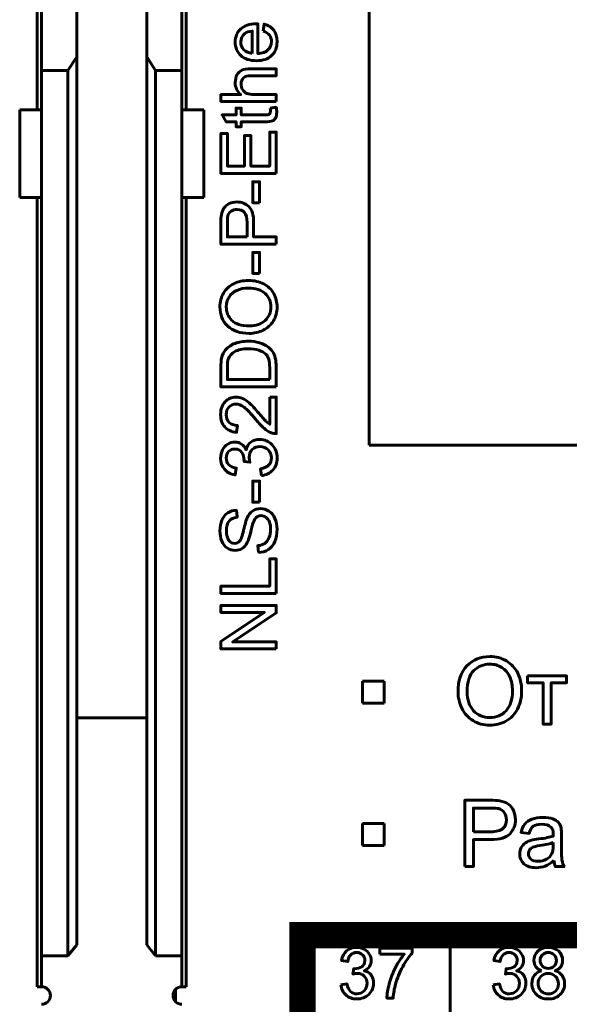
# Model space of a CAD drawing. Header units: millimetres. Extents: x -13 to 39, y -19 to 89.
# Tile 6 of 18: x 14 to 27, y 2 to 24. Entities that reach past the tile are written whole.
import ezdxf

# ---------------------------------------------------------------- set-up
doc = ezdxf.new("R2010")
doc.units = ezdxf.units.MM
doc.linetypes.add('K5LT_BASIC', pattern=[0])

msp = doc.modelspace()

# ---------------------------------------------------------------- linework, layer by layer
at = {"color": 150, "linetype": 'K5LT_BASIC', "lineweight": 60, "true_color": 0x0080ff}
for p, q in [((14.639, 22.438), (14.639, 47.238)), ((18.039, 22.438), (18.039, 47.238)), ((22.217, 14.783), (22.217, 31.492)), ((14.739, 23.338), (14.739, 25.262)), ((15.539, 23.645), (15.539, 25.262)), ((17.139, 23.645), (17.139, 25.262)), ((17.939, 25.262), (17.939, 23.338)), ((15.339, 23.338), (15.539, 23.645)), ((15.539, 3.373), (15.539, 23.645)), ((17.139, 23.645), (17.139, 3.373)), ((17.339, 23.338), (17.139, 23.645)), ((14.739, 22.438), (14.739, 23.338)), ((15.339, 23.338), (14.739, 23.338)), ((15.339, 3.117), (15.339, 23.338)), ((17.339, 3.117), (17.339, 23.338)), ((17.939, 23.338), (17.339, 23.338)), ((17.939, 23.338), (17.939, 22.438)), ((14.739, 22.438), (14.239, 22.438)), ((14.239, 20.438), (14.239, 22.438)), ((14.739, 22.438), (14.739, 20.438)), ((18.439, 22.438), (17.939, 22.438)), ((17.939, 22.438), (17.939, 20.438)), ((18.439, 20.438), (18.439, 22.438)), ((14.739, 20.438), (14.239, 20.438)), ((14.639, 2.412), (14.639, 20.438)), ((14.739, 3.117), (14.739, 20.438)), ((17.939, 20.438), (18.439, 20.438)), ((17.939, 3.117), (17.939, 20.438)), ((18.039, 2.412), (18.039, 20.438)), ((35.6, 14.783), (22.217, 14.783)), ((22.059, 8.888), (22.059, 9.388)), ((22.059, 9.388), (22.559, 9.388)), ((22.559, 9.388), (22.559, 8.888)), ((22.559, 8.888), (22.059, 8.888)), ((15.539, 8.557), (17.139, 8.557)), ((22.059, 6.138), (22.559, 6.138)), ((22.059, 5.638), (22.059, 6.138)), ((22.559, 6.138), (22.559, 5.638)), ((22.559, 5.638), (22.059, 5.638)), ((15.339, 3.117), (15.539, 3.373)), ((17.139, 3.373), (17.339, 3.117)), ((24.058, 3.591), (24.058, -1.562)), ((15.339, 3.117), (14.739, 3.117)), ((14.739, 2.412), (14.739, 3.117)), ((17.339, 3.117), (17.939, 3.117)), ((17.939, 2.412), (17.939, 3.117)), ((14.739, 2.412), (14.639, 2.412)), ((17.793, 2.349), (17.793, 2.076)), ((18.039, 2.412), (17.939, 2.412))]:
    msp.add_line(p, q, dxfattribs=at)
at = {"color": 150, "linetype": 'K5LT_BASIC', "true_color": 0x0080ff, "const_width": 0.6}
msp.add_lwpolyline([(20.69, -1.562), (34.589, -1.562), (34.589, 3.591), (20.69, 3.591)], close=True, dxfattribs=at)
at = {"color": 150, "linetype": 'K5LT_BASIC', "lineweight": 60, "true_color": 0x0080ff}
for centre, start, end in [((14.739, 2.212), 270, 90), ((17.939, 2.212), 90, 270)]:
    msp.add_arc(centre, 0.2, start, end, dxfattribs=at)
for points, knots in [([(19.796, 24.234), (19.796, 24.234), (19.817, 24.395), (19.817, 24.395), (19.91, 24.37), (19.983, 24.323), (20.034, 24.255), (20.085, 24.187), (20.111, 24.1), (20.111, 23.994), (20.111, 23.86), (20.07, 23.754), (19.988, 23.676), (19.906, 23.598), (19.79, 23.559), (19.642, 23.559), (19.488, 23.559), (19.369, 23.598), (19.284, 23.677), (19.199, 23.756), (19.157, 23.859), (19.157, 23.985), (19.157, 24.107), (19.199, 24.207), (19.365, 24.361), (19.482, 24.4), (19.633, 24.4), (19.642, 24.4), (19.656, 24.4), (19.674, 24.399), (19.674, 24.399), (19.674, 23.718), (19.674, 23.718), (19.774, 23.724), (19.851, 23.752), (19.904, 23.803), (19.958, 23.854), (19.984, 23.918), (19.984, 23.994), (19.984, 24.05), (19.969, 24.099), (19.939, 24.139), (19.909, 24.179), (19.861, 24.211), (19.796, 24.234)], [0, 0, 0, 0, 0.066667, 0.066667, 0.066667, 0.133333, 0.133333, 0.133333, 0.2, 0.2, 0.2, 0.266667, 0.266667, 0.266667, 0.333333, 0.333333, 0.333333, 0.4, 0.4, 0.4, 0.466667, 0.466667, 0.466667, 0.533333, 0.533333, 0.6, 0.6, 0.6, 0.666667, 0.666667, 0.666667, 0.733333, 0.733333, 0.733333, 0.8, 0.8, 0.8, 0.866667, 0.866667, 0.866667, 0.933333, 0.933333, 0.933333, 1, 1, 1, 1]), ([(19.547, 23.726), (19.547, 23.726), (19.547, 24.236), (19.547, 24.236), (19.47, 24.229), (19.412, 24.21), (19.374, 24.178), (19.314, 24.129), (19.284, 24.065), (19.284, 23.986), (19.284, 23.915), (19.308, 23.855), (19.356, 23.807), (19.403, 23.759), (19.467, 23.732), (19.547, 23.726)], [0, 0, 0, 0, 0.2, 0.2, 0.2, 0.4, 0.4, 0.4, 0.6, 0.6, 0.6, 0.8, 0.8, 0.8, 1, 1, 1, 1]), ([(20.092, 22.629), (20.092, 22.629), (18.829, 22.629), (18.829, 22.629), (18.829, 22.784), (18.829, 22.784), (19.283, 22.784), (19.283, 22.784), (19.199, 22.856), (19.157, 22.947), (19.157, 23.057), (19.157, 23.124), (19.17, 23.183), (19.197, 23.233), (19.224, 23.283), (19.261, 23.318), (19.308, 23.34), (19.355, 23.361), (19.423, 23.372), (19.513, 23.372), (19.513, 23.372), (20.092, 23.372), (20.092, 23.372), (20.092, 23.216), (20.092, 23.216), (19.513, 23.216), (19.513, 23.216), (19.436, 23.216), (19.379, 23.2), (19.344, 23.166), (19.309, 23.133), (19.291, 23.086), (19.291, 23.025), (19.291, 22.979), (19.303, 22.936), (19.327, 22.896), (19.351, 22.856), (19.383, 22.827), (19.424, 22.81), (19.464, 22.793), (19.52, 22.784), (19.592, 22.784), (19.592, 22.784), (20.092, 22.784), (20.092, 22.784), (20.092, 22.629), (20.092, 22.629)], [0, 0, 0, 0, 0.058824, 0.058824, 0.117647, 0.117647, 0.176471, 0.176471, 0.176471, 0.235294, 0.235294, 0.235294, 0.294118, 0.294118, 0.294118, 0.352941, 0.352941, 0.352941, 0.411765, 0.411765, 0.411765, 0.470588, 0.470588, 0.529412, 0.529412, 0.588235, 0.588235, 0.588235, 0.647059, 0.647059, 0.647059, 0.705882, 0.705882, 0.705882, 0.764706, 0.764706, 0.764706, 0.823529, 0.823529, 0.823529, 0.882353, 0.882353, 0.882353, 0.941176, 0.941176, 1, 1, 1, 1]), ([(19.953, 22.476), (19.953, 22.476), (20.09, 22.497), (20.09, 22.497), (20.1, 22.454), (20.104, 22.414), (20.104, 22.38), (20.104, 22.324), (20.095, 22.281), (20.078, 22.25), (20.06, 22.219), (20.036, 22.197), (20.007, 22.184), (19.978, 22.172), (19.917, 22.165), (19.824, 22.165), (19.824, 22.165), (19.296, 22.165), (19.296, 22.165), (19.296, 22.051), (19.296, 22.051), (19.176, 22.051), (19.176, 22.051), (19.176, 22.165), (19.176, 22.165), (18.95, 22.165), (18.95, 22.165), (18.857, 22.321), (18.857, 22.321), (19.176, 22.321), (19.176, 22.321), (19.176, 22.476), (19.176, 22.476), (19.296, 22.476), (19.296, 22.476), (19.296, 22.321), (19.296, 22.321), (19.833, 22.321), (19.833, 22.321), (19.877, 22.321), (19.906, 22.323), (19.918, 22.329), (19.931, 22.334), (19.941, 22.343), (19.948, 22.355), (19.956, 22.368), (19.96, 22.385), (19.96, 22.408), (19.96, 22.425), (19.958, 22.448), (19.953, 22.476)], [0, 0, 0, 0, 0.05, 0.05, 0.05, 0.1, 0.1, 0.1, 0.15, 0.15, 0.15, 0.2, 0.2, 0.2, 0.25, 0.25, 0.25, 0.3, 0.3, 0.35, 0.35, 0.4, 0.4, 0.45, 0.45, 0.5, 0.5, 0.55, 0.55, 0.6, 0.6, 0.65, 0.65, 0.7, 0.7, 0.75, 0.75, 0.8, 0.8, 0.8, 0.85, 0.85, 0.85, 0.9, 0.9, 0.9, 0.95, 0.95, 0.95, 1, 1, 1, 1]), ([(20.092, 20.985), (20.092, 20.985), (18.829, 20.985), (18.829, 20.985), (18.829, 21.897), (18.829, 21.897), (18.977, 21.897), (18.977, 21.897), (18.977, 21.153), (18.977, 21.153), (19.365, 21.153), (19.365, 21.153), (19.365, 21.85), (19.365, 21.85), (19.513, 21.85), (19.513, 21.85), (19.513, 21.153), (19.513, 21.153), (19.944, 21.153), (19.944, 21.153), (19.944, 21.927), (19.944, 21.927), (20.092, 21.927), (20.092, 21.927), (20.092, 20.985), (20.092, 20.985)], [0, 0, 0, 0, 0.083333, 0.083333, 0.166667, 0.166667, 0.25, 0.25, 0.333333, 0.333333, 0.416667, 0.416667, 0.5, 0.5, 0.583333, 0.583333, 0.666667, 0.666667, 0.75, 0.75, 0.833333, 0.833333, 0.916667, 0.916667, 1, 1, 1, 1]), ([(19.713, 20.313), (19.713, 20.313), (19.557, 20.313), (19.557, 20.313), (19.557, 20.793), (19.557, 20.793), (19.713, 20.793), (19.713, 20.793), (19.713, 20.313), (19.713, 20.313)], [0, 0, 0, 0, 0.25, 0.25, 0.5, 0.5, 0.75, 0.75, 1, 1, 1, 1]), ([(20.092, 19.368), (20.092, 19.368), (18.829, 19.368), (18.829, 19.368), (18.829, 19.845), (18.829, 19.845), (18.829, 19.929), (18.833, 19.993), (18.841, 20.037), (18.851, 20.099), (18.871, 20.151), (18.9, 20.193), (18.929, 20.235), (18.97, 20.269), (19.022, 20.295), (19.074, 20.32), (19.131, 20.333), (19.194, 20.333), (19.301, 20.333), (19.391, 20.299), (19.465, 20.23), (19.54, 20.162), (19.577, 20.038), (19.577, 19.86), (19.577, 19.86), (19.577, 19.536), (19.577, 19.536), (20.092, 19.536), (20.092, 19.536), (20.092, 19.368), (20.092, 19.368)], [0, 0, 0, 0, 0.090909, 0.090909, 0.181818, 0.181818, 0.181818, 0.272727, 0.272727, 0.272727, 0.363636, 0.363636, 0.363636, 0.454545, 0.454545, 0.454545, 0.545455, 0.545455, 0.545455, 0.636364, 0.636364, 0.636364, 0.727273, 0.727273, 0.727273, 0.818182, 0.818182, 0.909091, 0.909091, 1, 1, 1, 1]), ([(19.429, 19.536), (19.429, 19.536), (19.429, 19.862), (19.429, 19.862), (19.429, 19.97), (19.409, 20.047), (19.368, 20.092), (19.328, 20.138), (19.272, 20.16), (19.199, 20.16), (19.146, 20.16), (19.101, 20.147), (19.063, 20.12), (19.025, 20.093), (19, 20.058), (18.988, 20.015), (18.981, 19.986), (18.977, 19.934), (18.977, 19.859), (18.977, 19.859), (18.977, 19.536), (18.977, 19.536), (19.429, 19.536), (19.429, 19.536)], [0, 0, 0, 0, 0.125, 0.125, 0.125, 0.25, 0.25, 0.25, 0.375, 0.375, 0.375, 0.5, 0.5, 0.5, 0.625, 0.625, 0.625, 0.75, 0.75, 0.75, 0.875, 0.875, 1, 1, 1, 1]), ([(19.713, 18.7), (19.713, 18.7), (19.557, 18.7), (19.557, 18.7), (19.557, 19.179), (19.557, 19.179), (19.713, 19.179), (19.713, 19.179), (19.713, 18.7), (19.713, 18.7)], [0, 0, 0, 0, 0.25, 0.25, 0.5, 0.5, 0.75, 0.75, 1, 1, 1, 1]), ([(19.477, 17.331), (19.268, 17.331), (19.104, 17.388), (18.985, 17.5), (18.867, 17.613), (18.808, 17.758), (18.808, 17.936), (18.808, 18.053), (18.836, 18.158), (18.891, 18.252), (18.947, 18.345), (19.024, 18.417), (19.124, 18.466), (19.224, 18.515), (19.336, 18.539), (19.463, 18.539), (19.59, 18.539), (19.705, 18.514), (19.806, 18.462), (19.907, 18.41), (19.983, 18.337), (20.035, 18.242), (20.087, 18.147), (20.113, 18.045), (20.113, 17.935), (20.113, 17.816), (20.084, 17.71), (20.027, 17.616), (19.97, 17.523), (19.891, 17.452), (19.792, 17.403), (19.693, 17.355), (19.588, 17.331), (19.477, 17.331)], [0, 0, 0, 0, 0.090909, 0.090909, 0.090909, 0.181818, 0.181818, 0.181818, 0.272727, 0.272727, 0.272727, 0.363636, 0.363636, 0.363636, 0.454545, 0.454545, 0.454545, 0.545455, 0.545455, 0.545455, 0.636364, 0.636364, 0.636364, 0.727273, 0.727273, 0.727273, 0.818182, 0.818182, 0.818182, 0.909091, 0.909091, 0.909091, 1, 1, 1, 1]), ([(19.48, 17.504), (19.632, 17.504), (19.752, 17.545), (19.926, 17.708), (19.97, 17.811), (19.97, 17.934), (19.97, 18.06), (19.926, 18.163), (19.838, 18.245), (19.75, 18.326), (19.625, 18.367), (19.462, 18.367), (19.36, 18.367), (19.27, 18.349), (19.194, 18.314), (19.117, 18.28), (19.058, 18.229), (19.016, 18.162), (18.974, 18.095), (18.952, 18.02), (18.952, 17.937), (18.952, 17.819), (18.993, 17.717), (19.074, 17.632), (19.155, 17.547), (19.291, 17.504), (19.48, 17.504)], [0, 0, 0, 0, 0.111111, 0.111111, 0.222222, 0.222222, 0.222222, 0.333333, 0.333333, 0.333333, 0.444444, 0.444444, 0.444444, 0.555556, 0.555556, 0.555556, 0.666667, 0.666667, 0.666667, 0.777778, 0.777778, 0.777778, 0.888889, 0.888889, 0.888889, 1, 1, 1, 1]), ([(20.092, 16.108), (20.092, 16.108), (18.829, 16.108), (18.829, 16.108), (18.829, 16.544), (18.829, 16.544), (18.829, 16.642), (18.835, 16.717), (18.847, 16.768), (18.864, 16.841), (18.894, 16.903), (18.937, 16.954), (18.994, 17.02), (19.066, 17.07), (19.153, 17.103), (19.241, 17.136), (19.341, 17.153), (19.454, 17.153), (19.55, 17.153), (19.635, 17.142), (19.709, 17.119), (19.783, 17.097), (19.844, 17.068), (19.893, 17.033), (19.941, 16.998), (19.979, 16.96), (20.007, 16.918), (20.035, 16.876), (20.056, 16.826), (20.07, 16.767), (20.085, 16.708), (20.092, 16.641), (20.092, 16.564), (20.092, 16.564), (20.092, 16.108), (20.092, 16.108)], [0, 0, 0, 0, 0.083333, 0.083333, 0.166667, 0.166667, 0.166667, 0.25, 0.25, 0.25, 0.333333, 0.333333, 0.333333, 0.416667, 0.416667, 0.416667, 0.5, 0.5, 0.5, 0.583333, 0.583333, 0.583333, 0.666667, 0.666667, 0.666667, 0.75, 0.75, 0.75, 0.833333, 0.833333, 0.833333, 0.916667, 0.916667, 0.916667, 1, 1, 1, 1]), ([(19.944, 16.276), (19.944, 16.276), (19.944, 16.545), (19.944, 16.545), (19.944, 16.629), (19.936, 16.694), (19.921, 16.741), (19.905, 16.788), (19.883, 16.826), (19.855, 16.854), (19.815, 16.894), (19.762, 16.925), (19.695, 16.947), (19.628, 16.969), (19.547, 16.98), (19.451, 16.98), (19.319, 16.98), (19.217, 16.958), (19.146, 16.915), (19.075, 16.872), (19.027, 16.819), (19.003, 16.757), (18.986, 16.712), (18.977, 16.64), (18.977, 16.541), (18.977, 16.541), (18.977, 16.276), (18.977, 16.276), (19.944, 16.276), (19.944, 16.276)], [0, 0, 0, 0, 0.1, 0.1, 0.1, 0.2, 0.2, 0.2, 0.3, 0.3, 0.3, 0.4, 0.4, 0.4, 0.5, 0.5, 0.5, 0.6, 0.6, 0.6, 0.7, 0.7, 0.7, 0.8, 0.8, 0.8, 0.9, 0.9, 1, 1, 1, 1]), ([(19.944, 15.879), (19.944, 15.879), (20.092, 15.879), (20.092, 15.879), (20.092, 15.043), (20.092, 15.043), (20.055, 15.042), (20.019, 15.048), (19.984, 15.061), (19.927, 15.082), (19.871, 15.117), (19.816, 15.164), (19.761, 15.212), (19.698, 15.279), (19.626, 15.367), (19.513, 15.504), (19.424, 15.597), (19.358, 15.645), (19.292, 15.694), (19.23, 15.718), (19.171, 15.718), (19.11, 15.718), (19.058, 15.696), (19.016, 15.652), (18.974, 15.608), (18.952, 15.551), (18.952, 15.48), (18.952, 15.405), (18.975, 15.345), (19.019, 15.3), (19.064, 15.255), (19.126, 15.232), (19.205, 15.232), (19.205, 15.232), (19.189, 15.073), (19.189, 15.073), (19.07, 15.084), (18.98, 15.125), (18.917, 15.196), (18.855, 15.267), (18.824, 15.363), (18.824, 15.483), (18.824, 15.604), (18.857, 15.7), (18.925, 15.771), (18.992, 15.842), (19.075, 15.877), (19.175, 15.877), (19.225, 15.877), (19.275, 15.867), (19.324, 15.846), (19.373, 15.825), (19.424, 15.791), (19.478, 15.743), (19.532, 15.695), (19.607, 15.615), (19.701, 15.504), (19.779, 15.411), (19.832, 15.351), (19.86, 15.324), (19.888, 15.298), (19.916, 15.276), (19.944, 15.259), (19.944, 15.259), (19.944, 15.879), (19.944, 15.879)], [0, 0, 0, 0, 0.045455, 0.045455, 0.090909, 0.090909, 0.090909, 0.136364, 0.136364, 0.136364, 0.181818, 0.181818, 0.181818, 0.227273, 0.227273, 0.227273, 0.272727, 0.272727, 0.272727, 0.318182, 0.318182, 0.318182, 0.363636, 0.363636, 0.363636, 0.409091, 0.409091, 0.409091, 0.454545, 0.454545, 0.454545, 0.5, 0.5, 0.5, 0.545455, 0.545455, 0.545455, 0.590909, 0.590909, 0.590909, 0.636364, 0.636364, 0.636364, 0.681818, 0.681818, 0.681818, 0.727273, 0.727273, 0.727273, 0.772727, 0.772727, 0.772727, 0.818182, 0.818182, 0.818182, 0.863636, 0.863636, 0.863636, 0.909091, 0.909091, 0.909091, 0.954545, 0.954545, 0.954545, 1, 1, 1, 1]), ([(19.757, 14.085), (19.757, 14.085), (19.736, 14.24), (19.736, 14.24), (19.824, 14.258), (19.887, 14.288), (19.926, 14.331), (19.965, 14.373), (19.984, 14.425), (19.984, 14.487), (19.984, 14.561), (19.959, 14.623), (19.909, 14.673), (19.858, 14.723), (19.795, 14.748), (19.721, 14.748), (19.65, 14.748), (19.591, 14.725), (19.544, 14.678), (19.498, 14.632), (19.475, 14.572), (19.475, 14.5), (19.475, 14.471), (19.481, 14.435), (19.492, 14.391), (19.492, 14.391), (19.356, 14.408), (19.356, 14.408), (19.358, 14.418), (19.358, 14.427), (19.358, 14.433), (19.358, 14.5), (19.341, 14.559), (19.306, 14.612), (19.272, 14.665), (19.219, 14.692), (19.148, 14.692), (19.091, 14.692), (19.044, 14.672), (19.007, 14.634), (18.969, 14.595), (18.951, 14.545), (18.951, 14.485), (18.951, 14.424), (18.97, 14.374), (19.046, 14.293), (19.104, 14.267), (19.18, 14.256), (19.18, 14.256), (19.152, 14.101), (19.152, 14.101), (19.048, 14.12), (18.967, 14.163), (18.91, 14.23), (18.852, 14.297), (18.824, 14.381), (18.824, 14.481), (18.824, 14.55), (18.838, 14.613), (18.868, 14.671), (18.897, 14.729), (18.938, 14.774), (18.989, 14.804), (19.04, 14.835), (19.094, 14.85), (19.151, 14.85), (19.206, 14.85), (19.255, 14.836), (19.3, 14.806), (19.344, 14.777), (19.38, 14.734), (19.406, 14.676), (19.423, 14.751), (19.459, 14.809), (19.514, 14.85), (19.568, 14.891), (19.636, 14.912), (19.717, 14.912), (19.828, 14.912), (19.921, 14.872), (19.998, 14.791), (20.075, 14.711), (20.113, 14.609), (20.113, 14.486), (20.113, 14.375), (20.08, 14.283), (20.014, 14.21), (19.948, 14.137), (19.862, 14.095), (19.757, 14.085)], [0, 0, 0, 0, 0.033333, 0.033333, 0.033333, 0.066667, 0.066667, 0.066667, 0.1, 0.1, 0.1, 0.133333, 0.133333, 0.133333, 0.166667, 0.166667, 0.166667, 0.2, 0.2, 0.2, 0.233333, 0.233333, 0.233333, 0.266667, 0.266667, 0.266667, 0.3, 0.3, 0.3, 0.333333, 0.333333, 0.333333, 0.366667, 0.366667, 0.366667, 0.4, 0.4, 0.4, 0.433333, 0.433333, 0.433333, 0.466667, 0.466667, 0.466667, 0.5, 0.5, 0.533333, 0.533333, 0.533333, 0.566667, 0.566667, 0.566667, 0.6, 0.6, 0.6, 0.633333, 0.633333, 0.633333, 0.666667, 0.666667, 0.666667, 0.7, 0.7, 0.7, 0.733333, 0.733333, 0.733333, 0.766667, 0.766667, 0.766667, 0.8, 0.8, 0.8, 0.833333, 0.833333, 0.833333, 0.866667, 0.866667, 0.866667, 0.9, 0.9, 0.9, 0.933333, 0.933333, 0.933333, 0.966667, 0.966667, 0.966667, 1, 1, 1, 1]), ([(19.713, 13.478), (19.713, 13.478), (19.557, 13.478), (19.557, 13.478), (19.557, 13.958), (19.557, 13.958), (19.713, 13.958), (19.713, 13.958), (19.713, 13.478), (19.713, 13.478)], [0, 0, 0, 0, 0.25, 0.25, 0.5, 0.5, 0.75, 0.75, 1, 1, 1, 1]), ([(19.686, 12.328), (19.686, 12.328), (19.672, 12.485), (19.672, 12.485), (19.736, 12.492), (19.788, 12.51), (19.829, 12.537), (19.869, 12.564), (19.902, 12.607), (19.927, 12.664), (19.952, 12.721), (19.965, 12.786), (19.965, 12.858), (19.965, 12.921), (19.956, 12.978), (19.917, 13.075), (19.891, 13.111), (19.825, 13.159), (19.789, 13.171), (19.75, 13.171), (19.71, 13.171), (19.676, 13.16), (19.646, 13.137), (19.617, 13.114), (19.592, 13.076), (19.572, 13.023), (19.559, 12.989), (19.538, 12.914), (19.483, 12.682), (19.456, 12.601), (19.432, 12.554), (19.4, 12.494), (19.361, 12.449), (19.314, 12.42), (19.267, 12.39), (19.214, 12.376), (19.156, 12.376), (19.092, 12.376), (19.033, 12.394), (18.977, 12.43), (18.922, 12.466), (18.88, 12.519), (18.851, 12.588), (18.822, 12.658), (18.808, 12.735), (18.808, 12.82), (18.808, 12.914), (18.823, 12.996), (18.853, 13.068), (18.883, 13.139), (18.927, 13.194), (18.986, 13.232), (19.045, 13.271), (19.111, 13.292), (19.185, 13.295), (19.185, 13.295), (19.198, 13.134), (19.198, 13.134), (19.118, 13.125), (19.058, 13.096), (19.017, 13.047), (18.976, 12.997), (18.956, 12.923), (18.956, 12.826), (18.956, 12.725), (18.975, 12.652), (19.012, 12.605), (19.049, 12.559), (19.093, 12.536), (19.146, 12.536), (19.191, 12.536), (19.228, 12.552), (19.258, 12.585), (19.287, 12.617), (19.317, 12.701), (19.348, 12.837), (19.378, 12.973), (19.405, 13.066), (19.428, 13.117), (19.462, 13.19), (19.505, 13.244), (19.557, 13.279), (19.608, 13.314), (19.668, 13.332), (19.736, 13.332), (19.803, 13.332), (19.866, 13.312), (19.985, 13.235), (20.031, 13.18), (20.064, 13.108), (20.097, 13.036), (20.113, 12.956), (20.113, 12.865), (20.113, 12.751), (20.096, 12.656), (20.063, 12.579), (20.03, 12.501), (19.98, 12.441), (19.913, 12.397), (19.846, 12.353), (19.771, 12.33), (19.686, 12.328)], [0, 0, 0, 0, 0.028571, 0.028571, 0.028571, 0.057143, 0.057143, 0.057143, 0.085714, 0.085714, 0.085714, 0.114286, 0.114286, 0.114286, 0.142857, 0.142857, 0.171429, 0.171429, 0.2, 0.2, 0.2, 0.228571, 0.228571, 0.228571, 0.257143, 0.257143, 0.257143, 0.285714, 0.285714, 0.314286, 0.314286, 0.314286, 0.342857, 0.342857, 0.342857, 0.371429, 0.371429, 0.371429, 0.4, 0.4, 0.4, 0.428571, 0.428571, 0.428571, 0.457143, 0.457143, 0.457143, 0.485714, 0.485714, 0.485714, 0.514286, 0.514286, 0.514286, 0.542857, 0.542857, 0.542857, 0.571429, 0.571429, 0.571429, 0.6, 0.6, 0.6, 0.628571, 0.628571, 0.628571, 0.657143, 0.657143, 0.657143, 0.685714, 0.685714, 0.685714, 0.714286, 0.714286, 0.714286, 0.742857, 0.742857, 0.742857, 0.771429, 0.771429, 0.771429, 0.8, 0.8, 0.8, 0.828571, 0.828571, 0.828571, 0.857143, 0.857143, 0.885714, 0.885714, 0.885714, 0.914286, 0.914286, 0.914286, 0.942857, 0.942857, 0.942857, 0.971429, 0.971429, 0.971429, 1, 1, 1, 1]), ([(20.092, 11.395), (20.092, 11.395), (18.829, 11.395), (18.829, 11.395), (18.829, 11.562), (18.829, 11.562), (19.944, 11.562), (19.944, 11.562), (19.944, 12.183), (19.944, 12.183), (20.092, 12.183), (20.092, 12.183), (20.092, 11.395), (20.092, 11.395)], [0, 0, 0, 0, 0.166667, 0.166667, 0.333333, 0.333333, 0.5, 0.5, 0.666667, 0.666667, 0.833333, 0.833333, 1, 1, 1, 1]), ([(20.092, 10.126), (20.092, 10.126), (18.829, 10.126), (18.829, 10.126), (18.829, 10.298), (18.829, 10.298), (19.82, 10.96), (19.82, 10.96), (18.829, 10.96), (18.829, 10.96), (18.829, 11.121), (18.829, 11.121), (20.092, 11.121), (20.092, 11.121), (20.092, 10.949), (20.092, 10.949), (19.101, 10.287), (19.101, 10.287), (20.092, 10.287), (20.092, 10.287), (20.092, 10.126), (20.092, 10.126)], [0, 0, 0, 0, 0.1, 0.1, 0.2, 0.2, 0.3, 0.3, 0.4, 0.4, 0.5, 0.5, 0.6, 0.6, 0.7, 0.7, 0.8, 0.8, 0.9, 0.9, 1, 1, 1, 1]), ([(24.242, 9.15), (24.242, 9.401), (24.309, 9.598), (24.445, 9.74), (24.58, 9.882), (24.754, 9.953), (24.968, 9.953), (25.108, 9.953), (25.234, 9.919), (25.346, 9.853), (25.459, 9.786), (25.544, 9.693), (25.603, 9.573), (25.662, 9.454), (25.692, 9.319), (25.692, 9.167), (25.692, 9.014), (25.661, 8.876), (25.599, 8.755), (25.536, 8.634), (25.449, 8.542), (25.335, 8.48), (25.221, 8.418), (25.098, 8.387), (24.967, 8.387), (24.824, 8.387), (24.696, 8.421), (24.584, 8.49), (24.472, 8.559), (24.386, 8.653), (24.329, 8.772), (24.271, 8.891), (24.242, 9.017), (24.242, 9.15)], [0, 0, 0, 0, 0.090909, 0.090909, 0.090909, 0.181818, 0.181818, 0.181818, 0.272727, 0.272727, 0.272727, 0.363636, 0.363636, 0.363636, 0.454545, 0.454545, 0.454545, 0.545455, 0.545455, 0.545455, 0.636364, 0.636364, 0.636364, 0.727273, 0.727273, 0.727273, 0.818182, 0.818182, 0.818182, 0.909091, 0.909091, 0.909091, 1, 1, 1, 1]), ([(24.449, 9.146), (24.449, 8.964), (24.498, 8.82), (24.596, 8.715), (24.694, 8.611), (24.817, 8.558), (24.966, 8.558), (25.117, 8.558), (25.24, 8.611), (25.338, 8.717), (25.436, 8.823), (25.484, 8.973), (25.484, 9.168), (25.484, 9.291), (25.463, 9.398), (25.422, 9.49), (25.38, 9.582), (25.319, 9.653), (25.239, 9.703), (25.159, 9.754), (25.069, 9.779), (24.969, 9.779), (24.827, 9.779), (24.705, 9.731), (24.603, 9.633), (24.5, 9.536), (24.449, 9.374), (24.449, 9.146)], [0, 0, 0, 0, 0.111111, 0.111111, 0.111111, 0.222222, 0.222222, 0.222222, 0.333333, 0.333333, 0.333333, 0.444444, 0.444444, 0.444444, 0.555556, 0.555556, 0.555556, 0.666667, 0.666667, 0.666667, 0.777778, 0.777778, 0.777778, 0.888889, 0.888889, 0.888889, 1, 1, 1, 1]), ([(25.829, 9.511), (25.829, 9.511), (26.718, 9.511), (26.718, 9.511), (26.718, 9.356), (26.718, 9.356), (26.367, 9.356), (26.367, 9.356), (26.367, 8.412), (26.367, 8.412), (26.18, 8.412), (26.18, 8.412), (26.18, 9.356), (26.18, 9.356), (25.829, 9.356), (25.829, 9.356), (25.829, 9.511), (25.829, 9.511)], [0, 0, 0, 0, 0.125, 0.125, 0.25, 0.25, 0.375, 0.375, 0.5, 0.5, 0.625, 0.625, 0.75, 0.75, 0.875, 0.875, 1, 1, 1, 1]), ([(24.393, 5.156), (24.393, 5.156), (24.393, 6.671), (24.393, 6.671), (24.966, 6.671), (24.966, 6.671), (25.066, 6.671), (25.143, 6.666), (25.196, 6.657), (25.271, 6.644), (25.333, 6.621), (25.384, 6.586), (25.434, 6.551), (25.475, 6.503), (25.505, 6.44), (25.536, 6.378), (25.551, 6.309), (25.551, 6.234), (25.551, 6.105), (25.51, 5.996), (25.428, 5.907), (25.346, 5.818), (25.198, 5.774), (24.983, 5.774), (24.983, 5.774), (24.594, 5.774), (24.594, 5.774), (24.594, 5.156), (24.594, 5.156), (24.393, 5.156), (24.393, 5.156)], [0, 0, 0, 0, 0.090909, 0.090909, 0.181818, 0.181818, 0.181818, 0.272727, 0.272727, 0.272727, 0.363636, 0.363636, 0.363636, 0.454545, 0.454545, 0.454545, 0.545455, 0.545455, 0.545455, 0.636364, 0.636364, 0.636364, 0.727273, 0.727273, 0.727273, 0.818182, 0.818182, 0.909091, 0.909091, 1, 1, 1, 1]), ([(24.594, 5.952), (24.594, 5.952), (24.986, 5.952), (24.986, 5.952), (25.116, 5.952), (25.208, 5.976), (25.262, 6.024), (25.317, 6.072), (25.344, 6.14), (25.344, 6.228), (25.344, 6.291), (25.328, 6.345), (25.296, 6.39), (25.264, 6.436), (25.221, 6.466), (25.169, 6.48), (25.135, 6.489), (25.073, 6.493), (24.982, 6.493), (24.982, 6.493), (24.594, 6.493), (24.594, 6.493), (24.594, 5.952), (24.594, 5.952)], [0, 0, 0, 0, 0.125, 0.125, 0.125, 0.25, 0.25, 0.25, 0.375, 0.375, 0.375, 0.5, 0.5, 0.5, 0.625, 0.625, 0.625, 0.75, 0.75, 0.75, 0.875, 0.875, 1, 1, 1, 1]), ([(26.429, 5.293), (26.36, 5.234), (26.293, 5.193), (26.23, 5.169), (26.166, 5.144), (26.097, 5.132), (26.024, 5.132), (25.903, 5.132), (25.81, 5.162), (25.746, 5.221), (25.681, 5.279), (25.648, 5.354), (25.648, 5.446), (25.648, 5.499), (25.66, 5.548), (25.685, 5.593), (25.71, 5.637), (25.742, 5.672), (25.781, 5.699), (25.821, 5.726), (25.865, 5.747), (25.915, 5.76), (25.952, 5.77), (26.007, 5.779), (26.081, 5.788), (26.231, 5.806), (26.342, 5.827), (26.413, 5.852), (26.414, 5.877), (26.414, 5.894), (26.414, 5.9), (26.414, 5.976), (26.397, 6.029), (26.361, 6.06), (26.314, 6.102), (26.243, 6.123), (26.149, 6.123), (26.061, 6.123), (25.996, 6.107), (25.955, 6.077), (25.913, 6.046), (25.882, 5.992), (25.862, 5.913), (25.862, 5.913), (25.68, 5.939), (25.68, 5.939), (25.696, 6.017), (25.724, 6.08), (25.762, 6.128), (25.8, 6.176), (25.855, 6.213), (25.927, 6.239), (25.998, 6.264), (26.082, 6.278), (26.177, 6.278), (26.27, 6.278), (26.347, 6.267), (26.406, 6.244), (26.464, 6.222), (26.508, 6.195), (26.535, 6.161), (26.563, 6.128), (26.582, 6.085), (26.594, 6.034), (26.6, 6.002), (26.603, 5.945), (26.603, 5.863), (26.603, 5.863), (26.603, 5.616), (26.603, 5.616), (26.603, 5.444), (26.607, 5.335), (26.614, 5.288), (26.622, 5.242), (26.637, 5.198), (26.66, 5.156), (26.66, 5.156), (26.465, 5.156), (26.465, 5.156), (26.446, 5.195), (26.435, 5.241), (26.429, 5.293)], [0, 0, 0, 0, 0.037037, 0.037037, 0.037037, 0.074074, 0.074074, 0.074074, 0.111111, 0.111111, 0.111111, 0.148148, 0.148148, 0.148148, 0.185185, 0.185185, 0.185185, 0.222222, 0.222222, 0.222222, 0.259259, 0.259259, 0.259259, 0.296296, 0.296296, 0.296296, 0.333333, 0.333333, 0.333333, 0.37037, 0.37037, 0.37037, 0.407407, 0.407407, 0.407407, 0.444444, 0.444444, 0.444444, 0.481481, 0.481481, 0.481481, 0.518519, 0.518519, 0.518519, 0.555556, 0.555556, 0.555556, 0.592593, 0.592593, 0.592593, 0.62963, 0.62963, 0.62963, 0.666667, 0.666667, 0.666667, 0.703704, 0.703704, 0.703704, 0.740741, 0.740741, 0.740741, 0.777778, 0.777778, 0.777778, 0.814815, 0.814815, 0.814815, 0.851852, 0.851852, 0.851852, 0.888889, 0.888889, 0.888889, 0.925926, 0.925926, 0.925926, 0.962963, 0.962963, 0.962963, 1, 1, 1, 1]), ([(26.414, 5.706), (26.347, 5.678), (26.245, 5.655), (26.11, 5.636), (26.033, 5.625), (25.978, 5.613), (25.947, 5.599), (25.915, 5.585), (25.891, 5.565), (25.873, 5.539), (25.856, 5.513), (25.847, 5.483), (25.847, 5.451), (25.847, 5.402), (25.866, 5.361), (25.904, 5.328), (25.941, 5.295), (25.996, 5.278), (26.069, 5.278), (26.14, 5.278), (26.204, 5.294), (26.26, 5.325), (26.316, 5.356), (26.357, 5.399), (26.383, 5.453), (26.403, 5.495), (26.413, 5.557), (26.413, 5.638), (26.413, 5.638), (26.414, 5.706), (26.414, 5.706)], [0, 0, 0, 0, 0.1, 0.1, 0.1, 0.2, 0.2, 0.2, 0.3, 0.3, 0.3, 0.4, 0.4, 0.4, 0.5, 0.5, 0.5, 0.6, 0.6, 0.6, 0.7, 0.7, 0.7, 0.8, 0.8, 0.8, 0.9, 0.9, 0.9, 1, 1, 1, 1]), ([(21.569, 2.459), (21.569, 2.459), (21.708, 2.479), (21.708, 2.479), (21.724, 2.398), (21.751, 2.34), (21.79, 2.305), (21.828, 2.269), (21.875, 2.251), (21.931, 2.251), (21.997, 2.251), (22.053, 2.274), (22.098, 2.321), (22.143, 2.367), (22.165, 2.424), (22.165, 2.492), (22.165, 2.557), (22.144, 2.611), (22.102, 2.654), (22.061, 2.696), (22.008, 2.717), (21.943, 2.717), (21.916, 2.717), (21.883, 2.712), (21.844, 2.701), (21.844, 2.701), (21.86, 2.825), (21.86, 2.825), (21.869, 2.824), (21.877, 2.824), (21.882, 2.824), (21.942, 2.824), (21.995, 2.84), (22.043, 2.871), (22.091, 2.902), (22.115, 2.951), (22.115, 3.016), (22.115, 3.068), (22.097, 3.111), (22.062, 3.145), (22.028, 3.179), (21.983, 3.196), (21.928, 3.196), (21.874, 3.196), (21.829, 3.179), (21.792, 3.144), (21.756, 3.109), (21.733, 3.056), (21.723, 2.987), (21.723, 2.987), (21.583, 3.012), (21.583, 3.012), (21.6, 3.107), (21.639, 3.181), (21.699, 3.234), (21.76, 3.286), (21.835, 3.312), (21.925, 3.312), (21.987, 3.312), (22.044, 3.299), (22.096, 3.272), (22.149, 3.245), (22.188, 3.208), (22.216, 3.161), (22.244, 3.115), (22.258, 3.065), (22.258, 3.013), (22.258, 2.963), (22.244, 2.918), (22.218, 2.877), (22.192, 2.836), (22.152, 2.804), (22.101, 2.78), (22.168, 2.764), (22.22, 2.731), (22.258, 2.682), (22.295, 2.632), (22.313, 2.57), (22.313, 2.495), (22.313, 2.395), (22.277, 2.309), (22.205, 2.239), (22.132, 2.169), (22.041, 2.134), (21.93, 2.134), (21.83, 2.134), (21.747, 2.164), (21.682, 2.225), (21.615, 2.285), (21.578, 2.363), (21.569, 2.459)], [0, 0, 0, 0, 0.033333, 0.033333, 0.033333, 0.066667, 0.066667, 0.066667, 0.1, 0.1, 0.1, 0.133333, 0.133333, 0.133333, 0.166667, 0.166667, 0.166667, 0.2, 0.2, 0.2, 0.233333, 0.233333, 0.233333, 0.266667, 0.266667, 0.266667, 0.3, 0.3, 0.3, 0.333333, 0.333333, 0.333333, 0.366667, 0.366667, 0.366667, 0.4, 0.4, 0.4, 0.433333, 0.433333, 0.433333, 0.466667, 0.466667, 0.466667, 0.5, 0.5, 0.5, 0.533333, 0.533333, 0.533333, 0.566667, 0.566667, 0.566667, 0.6, 0.6, 0.6, 0.633333, 0.633333, 0.633333, 0.666667, 0.666667, 0.666667, 0.7, 0.7, 0.7, 0.733333, 0.733333, 0.733333, 0.766667, 0.766667, 0.766667, 0.8, 0.8, 0.8, 0.833333, 0.833333, 0.833333, 0.866667, 0.866667, 0.866667, 0.9, 0.9, 0.9, 0.933333, 0.933333, 0.933333, 0.966667, 0.966667, 0.966667, 1, 1, 1, 1]), ([(22.459, 3.157), (22.459, 3.157), (22.459, 3.293), (22.459, 3.293), (23.194, 3.293), (23.194, 3.293), (23.194, 3.183), (23.194, 3.183), (23.122, 3.105), (23.05, 3.001), (22.979, 2.871), (22.908, 2.741), (22.853, 2.608), (22.814, 2.471), (22.787, 2.374), (22.769, 2.268), (22.761, 2.153), (22.761, 2.153), (22.618, 2.153), (22.618, 2.153), (22.62, 2.244), (22.637, 2.354), (22.671, 2.482), (22.704, 2.611), (22.752, 2.736), (22.815, 2.855), (22.878, 2.975), (22.944, 3.075), (23.015, 3.157), (23.015, 3.157), (22.459, 3.157), (22.459, 3.157)], [0, 0, 0, 0, 0.090909, 0.090909, 0.181818, 0.181818, 0.272727, 0.272727, 0.272727, 0.363636, 0.363636, 0.363636, 0.454545, 0.454545, 0.454545, 0.545455, 0.545455, 0.545455, 0.636364, 0.636364, 0.636364, 0.727273, 0.727273, 0.727273, 0.818182, 0.818182, 0.818182, 0.909091, 0.909091, 0.909091, 1, 1, 1, 1]), ([(25.045, 2.459), (25.045, 2.459), (25.185, 2.479), (25.185, 2.479), (25.201, 2.398), (25.228, 2.34), (25.266, 2.305), (25.305, 2.269), (25.352, 2.251), (25.408, 2.251), (25.474, 2.251), (25.53, 2.274), (25.575, 2.321), (25.62, 2.367), (25.642, 2.424), (25.642, 2.492), (25.642, 2.557), (25.621, 2.611), (25.579, 2.654), (25.537, 2.696), (25.484, 2.717), (25.419, 2.717), (25.393, 2.717), (25.36, 2.712), (25.321, 2.701), (25.321, 2.701), (25.336, 2.825), (25.336, 2.825), (25.346, 2.824), (25.353, 2.824), (25.359, 2.824), (25.419, 2.824), (25.472, 2.84), (25.52, 2.871), (25.568, 2.902), (25.591, 2.951), (25.591, 3.016), (25.591, 3.068), (25.574, 3.111), (25.539, 3.145), (25.505, 3.179), (25.46, 3.196), (25.405, 3.196), (25.351, 3.196), (25.305, 3.179), (25.269, 3.144), (25.233, 3.109), (25.21, 3.056), (25.199, 2.987), (25.199, 2.987), (25.06, 3.012), (25.06, 3.012), (25.077, 3.107), (25.115, 3.181), (25.176, 3.234), (25.236, 3.286), (25.312, 3.312), (25.402, 3.312), (25.464, 3.312), (25.521, 3.299), (25.573, 3.272), (25.625, 3.245), (25.665, 3.208), (25.693, 3.161), (25.72, 3.115), (25.734, 3.065), (25.734, 3.013), (25.734, 2.963), (25.721, 2.918), (25.695, 2.877), (25.668, 2.836), (25.629, 2.804), (25.578, 2.78), (25.645, 2.764), (25.697, 2.731), (25.734, 2.682), (25.771, 2.632), (25.79, 2.57), (25.79, 2.495), (25.79, 2.395), (25.754, 2.309), (25.681, 2.239), (25.609, 2.169), (25.517, 2.134), (25.407, 2.134), (25.307, 2.134), (25.224, 2.164), (25.158, 2.225), (25.092, 2.285), (25.055, 2.363), (25.045, 2.459)], [0, 0, 0, 0, 0.033333, 0.033333, 0.033333, 0.066667, 0.066667, 0.066667, 0.1, 0.1, 0.1, 0.133333, 0.133333, 0.133333, 0.166667, 0.166667, 0.166667, 0.2, 0.2, 0.2, 0.233333, 0.233333, 0.233333, 0.266667, 0.266667, 0.266667, 0.3, 0.3, 0.3, 0.333333, 0.333333, 0.333333, 0.366667, 0.366667, 0.366667, 0.4, 0.4, 0.4, 0.433333, 0.433333, 0.433333, 0.466667, 0.466667, 0.466667, 0.5, 0.5, 0.5, 0.533333, 0.533333, 0.533333, 0.566667, 0.566667, 0.566667, 0.6, 0.6, 0.6, 0.633333, 0.633333, 0.633333, 0.666667, 0.666667, 0.666667, 0.7, 0.7, 0.7, 0.733333, 0.733333, 0.733333, 0.766667, 0.766667, 0.766667, 0.8, 0.8, 0.8, 0.833333, 0.833333, 0.833333, 0.866667, 0.866667, 0.866667, 0.9, 0.9, 0.9, 0.933333, 0.933333, 0.933333, 0.966667, 0.966667, 0.966667, 1, 1, 1, 1]), ([(26.143, 2.779), (26.085, 2.8), (26.042, 2.831), (26.014, 2.871), (25.987, 2.911), (25.973, 2.959), (25.973, 3.014), (25.973, 3.099), (26.002, 3.169), (26.061, 3.226), (26.121, 3.283), (26.2, 3.312), (26.299, 3.312), (26.397, 3.312), (26.477, 3.283), (26.538, 3.224), (26.598, 3.166), (26.628, 3.095), (26.628, 3.01), (26.628, 2.957), (26.614, 2.91), (26.587, 2.871), (26.559, 2.831), (26.517, 2.8), (26.461, 2.779), (26.531, 2.756), (26.583, 2.719), (26.62, 2.667), (26.656, 2.616), (26.674, 2.554), (26.674, 2.483), (26.674, 2.384), (26.64, 2.302), (26.571, 2.234), (26.502, 2.167), (26.412, 2.134), (26.3, 2.134), (26.188, 2.134), (26.098, 2.167), (26.029, 2.235), (25.961, 2.302), (25.927, 2.386), (25.927, 2.487), (25.927, 2.562), (25.945, 2.625), (25.983, 2.675), (26.02, 2.726), (26.074, 2.761), (26.143, 2.779)], [0, 0, 0, 0, 0.0625, 0.0625, 0.0625, 0.125, 0.125, 0.125, 0.1875, 0.1875, 0.1875, 0.25, 0.25, 0.25, 0.3125, 0.3125, 0.3125, 0.375, 0.375, 0.375, 0.4375, 0.4375, 0.4375, 0.5, 0.5, 0.5, 0.5625, 0.5625, 0.5625, 0.625, 0.625, 0.625, 0.6875, 0.6875, 0.6875, 0.75, 0.75, 0.75, 0.8125, 0.8125, 0.8125, 0.875, 0.875, 0.875, 0.9375, 0.9375, 0.9375, 1, 1, 1, 1]), ([(26.115, 3.02), (26.115, 2.965), (26.133, 2.92), (26.167, 2.885), (26.201, 2.851), (26.246, 2.833), (26.302, 2.833), (26.356, 2.833), (26.4, 2.851), (26.434, 2.885), (26.468, 2.919), (26.485, 2.962), (26.485, 3.011), (26.485, 3.064), (26.468, 3.107), (26.433, 3.143), (26.398, 3.178), (26.354, 3.196), (26.3, 3.196), (26.247, 3.196), (26.202, 3.179), (26.168, 3.144), (26.133, 3.109), (26.115, 3.068), (26.115, 3.02)], [0, 0, 0, 0, 0.125, 0.125, 0.125, 0.25, 0.25, 0.25, 0.375, 0.375, 0.375, 0.5, 0.5, 0.5, 0.625, 0.625, 0.625, 0.75, 0.75, 0.75, 0.875, 0.875, 0.875, 1, 1, 1, 1]), ([(26.069, 2.486), (26.069, 2.445), (26.079, 2.406), (26.097, 2.369), (26.116, 2.331), (26.144, 2.302), (26.181, 2.281), (26.219, 2.26), (26.259, 2.25), (26.301, 2.25), (26.369, 2.25), (26.424, 2.272), (26.467, 2.315), (26.51, 2.359), (26.531, 2.414), (26.531, 2.481), (26.531, 2.549), (26.509, 2.606), (26.465, 2.65), (26.42, 2.695), (26.364, 2.717), (26.297, 2.717), (26.231, 2.717), (26.177, 2.695), (26.134, 2.651), (26.091, 2.607), (26.069, 2.552), (26.069, 2.486)], [0, 0, 0, 0, 0.111111, 0.111111, 0.111111, 0.222222, 0.222222, 0.222222, 0.333333, 0.333333, 0.333333, 0.444444, 0.444444, 0.444444, 0.555556, 0.555556, 0.555556, 0.666667, 0.666667, 0.666667, 0.777778, 0.777778, 0.777778, 0.888889, 0.888889, 0.888889, 1, 1, 1, 1])]:
    msp.add_open_spline(points, degree=3, knots=knots, dxfattribs=at)

doc.saveas('drawing.dxf')
